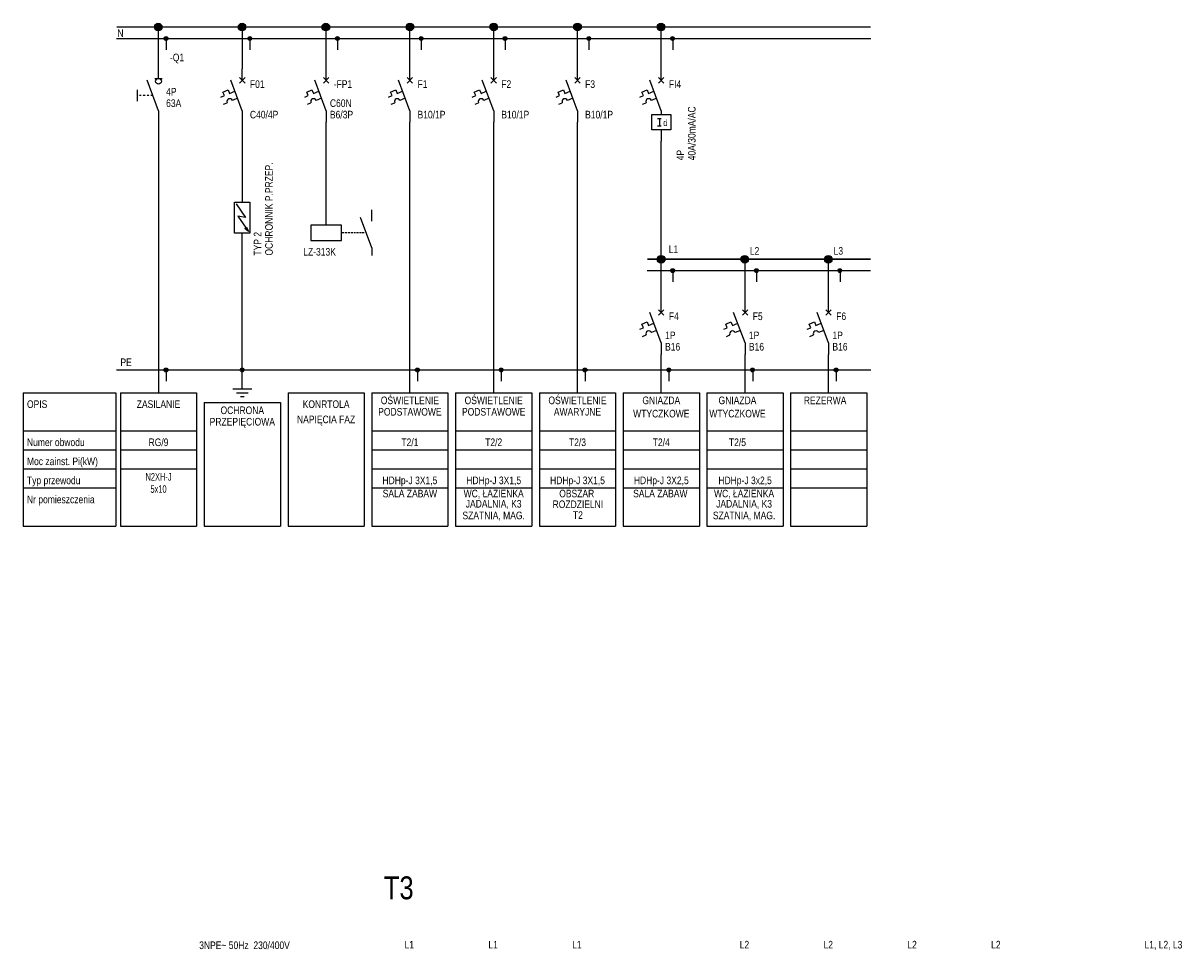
# Model space of a CAD drawing. Header units: millimetres. Extents: x 2260 to 32334, y -33324 to 11762.
# Tile 22 of 79: x 2339 to 5378, y -19026 to -16592. Entities that reach past the tile are written whole.
import ezdxf
from ezdxf.enums import TextEntityAlignment as Align

# ---------------------------------------------------------------- set-up
doc = ezdxf.new("R2010")
doc.units = ezdxf.units.MM
doc.linetypes.add('DASHDOT', pattern=[1, 0.5, -0.25, 0, -0.25])
doc.linetypes.add('DASHED', pattern=[0.75, 0.5, -0.25])
for name, color, linetype in [('BUSBAR', 10, 'Continuous'), ('CABLE', 35, 'Continuous'), ('HTEXT', 35, 'Continuous'), ('TEXT', 7, 'Continuous'), ('TEXT_01', 20, 'Continuous'), ('WIRE_CTRL', 10, 'DASHDOT')]:
    doc.layers.add(name, color=color, linetype=linetype)
doc.styles.get("Standard").update_dxf_attribs({"font": 'arial.ttf'})

# ---------------------------------------------------------------- blocks, each defined once
blk = doc.blocks.new('EL041')
for points in [[(0, -5), (0, 0)], [(-2.5, -5), (2.5, -5)], [(-1.5, -6), (1.5, -6)], [(-0.5, -7), (0.5, -7)]]:
    blk.add_lwpolyline(points)
blk = doc.blocks.new('EL047')
at = {"const_width": 1}
blk.add_lwpolyline([(-0.5, 0, 1), (0.5, 0, 1)], format="xyb", close=True, dxfattribs=at)
blk.add_circle((0, 0), 1)
blk = doc.blocks.new('EL081')
for points in [[(-5, 2.5), (5, 2.5), (5, -2.5), (-5, -2.5)], [(3.48, 0.86), (3.12, 1.34), (4.5, 2)]]:
    blk.add_lwpolyline(points, close=True)
blk.add_lwpolyline([(-4.5, -2), (0, 1), (-0.5, -1.5), (4.5, 2)])
blk.add_solid([(3.12, 1.34), (3.48, 0.86), (4.5, 2)])
blk = doc.blocks.new('E_007')
blk.add_line((-4, -1.5), (-4, 1.5))
at = {"layer": 'WIRE_CTRL'}
blk.add_line((0, 0), (-4, 0), dxfattribs=at)
blk = doc.blocks.new('E_004')
for p, q in [((0, -3), (0, 0)), ((0, -11), (-3, -3)), ((-0.71, -2.29), (0.71, -3.71)), ((-0.71, -3.71), (0.71, -2.29)), ((-5.09, -6.09), (-3.71, -5.5)), ((-3.71, -5.5), (-3.32, -6.42)), ((-3.32, -6.42), (-1.94, -5.83)), ((-5.62, -7.41), (-4.7, -7.01)), ((-4.7, -7.01), (-5.09, -6.09)), ((-4.91, -9.28), (-3.99, -8.89)), ((-1.24, -7.71), (-2.61, -8.3)), ((0, -11), (0, -14))]:
    blk.add_line(p, q)
blk.add_arc((-3.3, -8.59), 0.75, 23.1986, 203.1986)
at = {"layer": 'HTEXT', "width": 0.8}
blk.add_attdef('TAG', (2, -5), '', height=2, dxfattribs=at)
at = {"layer": 'TEXT', "width": 0.8}
for tag, p, height in [('TERMINAL1', (1.25, -2), 1.75), ('TYPE1', (2, -8), 2), ('TYPE2', (2, -11), 2), ('TERMINAL2', (1.25, -14), 1.75)]:
    blk.add_attdef(tag, p, '', height=height, dxfattribs=at)
blk = doc.blocks.new('dls')
blk.add_lwpolyline([(8, 4), (0, 4), (0, 0), (8, 0)], close=True)
at = {"layer": 'TEXT'}
blk.add_attdef('VOLTAGE', (9, 1), '', height=2, dxfattribs=at)
blk = doc.blocks.new('STYK')
for p, q in [((0, 2), (-3, 10)), ((0, 9), (0, 12)), ((0, 2), (0, 0))]:
    blk.add_line(p, q)
at = {"layer": 'HTEXT', "width": 0.8}
blk.add_attdef('TAG', text='', height=2, dxfattribs=at).set_placement((-1.5, 2), align=Align.RIGHT)
at = {"layer": 'TEXT', "width": 0.8}
for tag, p, height in [('TERMINAL1', (1, 10), 1.75), ('TYPE1', (2, 6), 2), ('TYPE2', (2, 3), 2), ('TERMINAL2', (1, 0), 1.75)]:
    blk.add_attdef(tag, p, '', height=height, dxfattribs=at)
blk = doc.blocks.new('E_081')
for p, q in [((0, -3), (0, 0)), ((0, -11), (-3, -3)), ((-0.71, -2.29), (0.71, -3.71)), ((-0.71, -3.71), (0.71, -2.29)), ((-5.09, -6.09), (-3.71, -5.5)), ((-3.71, -5.5), (-3.32, -6.42)), ((-3.32, -6.42), (-1.94, -5.83)), ((-5.62, -7.41), (-4.7, -7.01)), ((-4.7, -7.01), (-5.09, -6.09)), ((-4.91, -9.28), (-3.99, -8.89)), ((-1.24, -7.71), (-2.61, -8.3)), ((0, -11), (0, -12)), ((0, -16), (0, -19))]:
    blk.add_line(p, q)
blk.add_lwpolyline([(-2.5, -12), (2.5, -12), (2.5, -16), (-2.5, -16)], close=True)
blk.add_arc((-3.3, -8.59), 0.75, 23.1986, 203.1986)
at = {"layer": 'TEXT'}
for p, q in [((-1, -13), (0, -13)), ((0, -15), (-1, -15)), ((-0.5, -13), (-0.5, -15))]:
    blk.add_line(p, q, dxfattribs=at)
at = {"layer": 'HTEXT', "width": 0.8}
blk.add_attdef('TAG', (2, -5), '', height=2, dxfattribs=at)
at = {"layer": 'TEXT', "width": 0.8}
blk.add_text('d', height=1.75, dxfattribs=at).set_placement((0.5, -15))
for tag, p, height in [('TERMINAL1', (1.25, -2), 1.75), ('TYPE1', (2, -8), 2), ('TYPE2', (2, -11), 2), ('TERMINAL2', (1.25, -19), 1.75)]:
    blk.add_attdef(tag, p, '', height=height, dxfattribs=at)
blk = doc.blocks.new('E_005')
for p, q in [((0, -3.5), (0, -1)), ((0, -12), (-3, -4)), ((-1, -3.5), (1, -3.5)), ((0, -12), (0, -15))]:
    blk.add_line(p, q)
blk.add_circle((0, -4.25), 0.75)
at = {"layer": 'HTEXT', "width": 0.8}
blk.add_attdef('TAG', (2, -6.25), '', height=2, dxfattribs=at)
at = {"layer": 'TEXT', "width": 0.8}
for tag, p, height in [('TERMINAL1', (1, -3), 1.75), ('TYPE1', (2, -9.25), 2), ('TYPE2', (2, -12.25), 2), ('TERMINAL2', (1, -15), 1.75)]:
    blk.add_attdef(tag, p, '', height=height, dxfattribs=at)

msp = doc.modelspace()

# ---------------------------------------------------------------- linework, layer by layer
at = {"layer": 'BUSBAR', "const_width": 4}
for points in [[(2583.896, -16601.515), (2803.896, -16601.515)], [(2803.896, -16601.515), (3023.896, -16601.515)], [(3023.896, -16601.515), (3243.896, -16601.515)], [(3243.896, -16601.515), (3463.896, -16601.515)], [(3463.896, -16601.515), (3683.896, -16601.515)], [(3683.896, -16601.515), (3903.896, -16601.515)], [(3903.896, -16601.515), (4123.896, -16601.515)], [(4123.896, -16601.515), (4343.896, -16601.515)], [(4343.896, -16601.515), (4563.896, -16601.515)], [(3977.143, -17210.782), (4124.613, -17210.782)], [(4123.896, -17210.782), (4343.896, -17210.782)], [(4343.179, -17210.782), (4563.179, -17210.782)]]:
    msp.add_lwpolyline(points, dxfattribs=at)
at = {"layer": 'CABLE'}
for p, q in [((2693.896, -16711.515), (2693.896, -16601.515)), ((2913.896, -16601.515), (2913.896, -16711.515)), ((3133.896, -16711.515), (3133.896, -16601.515)), ((3353.911, -16711.515), (3353.911, -16601.515)), ((3573.911, -16711.515), (3573.911, -16601.515)), ((3793.911, -16711.515), (3793.911, -16601.515)), ((4013.896, -16711.515), (4013.896, -16601.515)), ((2583.896, -16631.515), (2803.896, -16631.515)), ((2713.896, -16631.515), (2713.896, -16661.515)), ((2803.896, -16631.515), (3023.896, -16631.515)), ((2933.896, -16631.515), (2933.896, -16661.515)), ((3023.896, -16631.515), (3243.896, -16631.515)), ((3163.896, -16631.515), (3163.896, -16661.515)), ((3243.896, -16631.515), (3285.115, -16631.515)), ((3243.896, -16631.515), (3463.896, -16631.515)), ((3383.904, -16631.515), (3383.904, -16661.515)), ((3463.896, -16631.515), (3683.896, -16631.515)), ((3603.904, -16631.515), (3603.904, -16661.515)), ((3683.896, -16631.515), (3725.115, -16631.515)), ((3683.896, -16631.515), (3903.896, -16631.515)), ((3823.903, -16631.515), (3823.903, -16661.515)), ((3903.896, -16631.515), (4123.896, -16631.515)), ((4043.896, -16631.515), (4043.896, -16661.515)), ((4123.896, -16631.515), (4343.896, -16631.515)), ((4343.896, -16631.515), (4563.896, -16631.515)), ((2693.896, -16851.515), (2693.896, -17561.515)), ((2913.896, -16851.515), (2913.896, -17061.515)), ((3133.896, -17121.515), (3133.896, -16851.515)), ((3353.911, -17561.515), (3353.911, -16851.515)), ((3573.911, -17561.515), (3573.911, -16851.515)), ((3793.911, -17561.515), (3793.911, -16851.515)), ((4013.896, -17111.515), (4013.896, -16901.515)), ((4013.896, -17211.515), (4013.896, -17111.515)), ((2913.896, -17501.515), (2913.896, -17141.515)), ((4013.896, -17321.515), (4013.896, -17211.515)), ((4233.896, -17320.782), (4233.896, -17210.782)), ((4453.179, -17320.782), (4453.179, -17210.782)), ((3977.143, -17240.782), (4124.613, -17240.782)), ((4043.896, -17240.782), (4043.896, -17270.782)), ((4044.613, -17240.782), (4044.613, -17270.782)), ((4123.896, -17240.782), (4343.896, -17240.782)), ((4263.896, -17240.782), (4263.896, -17270.782)), ((4343.179, -17240.782), (4563.179, -17240.782)), ((4483.179, -17240.782), (4483.179, -17270.782)), ((4013.896, -17561.515), (4013.896, -17461.515)), ((4233.896, -17561.515), (4233.896, -17461.515)), ((4453.179, -17561.515), (4453.179, -17461.515)), ((2583.896, -17501.515), (2803.896, -17501.515)), ((2713.896, -17501.515), (2713.896, -17531.515)), ((2803.896, -17501.515), (3023.896, -17501.515)), ((3023.896, -17501.515), (3243.896, -17501.515)), ((3243.896, -17501.515), (3285.115, -17501.515)), ((3285.115, -17501.515), (3505.115, -17501.515)), ((3373.896, -17501.515), (3373.896, -17531.515)), ((3463.896, -17501.515), (3683.896, -17501.515)), ((3505.115, -17501.515), (3546.335, -17501.515)), ((3593.896, -17501.515), (3593.896, -17531.515)), ((3683.896, -17501.515), (3725.115, -17501.515)), ((3725.115, -17501.515), (3945.115, -17501.515)), ((3813.896, -17501.515), (3813.896, -17531.515)), ((3903.889, -17501.515), (4123.889, -17501.515)), ((4033.889, -17501.515), (4033.889, -17531.515)), ((4033.896, -17501.515), (4033.896, -17531.515)), ((4123.896, -17501.515), (4343.896, -17501.515)), ((4253.896, -17501.515), (4253.896, -17531.515)), ((4343.896, -17501.515), (4563.896, -17501.515)), ((4473.179, -17501.515), (4473.179, -17531.515)), ((2338.519, -17561.515), (2581.903, -17561.515)), ((2338.519, -17561.515), (2338.519, -17911.515)), ((2581.903, -17561.515), (2581.903, -17911.515)), ((2593.896, -17561.515), (2593.896, -17911.515)), ((2593.896, -17561.515), (2793.896, -17561.515)), ((2793.896, -17561.515), (2793.896, -17911.515)), ((3033.896, -17561.515), (3033.896, -17911.515)), ((3033.896, -17561.515), (3233.896, -17561.515)), ((3233.896, -17561.515), (3233.896, -17911.515)), ((3253.904, -17561.515), (3453.904, -17561.515)), ((3253.904, -17561.515), (3253.904, -17911.515)), ((3453.904, -17561.515), (3453.904, -17911.515)), ((3473.904, -17561.515), (3673.904, -17561.515)), ((3473.904, -17561.515), (3473.904, -17911.515)), ((3673.904, -17561.515), (3673.904, -17911.515)), ((3693.903, -17561.515), (3893.903, -17561.515)), ((3693.903, -17561.515), (3693.903, -17911.515)), ((3893.903, -17561.515), (3893.903, -17911.515)), ((3913.896, -17561.515), (4113.896, -17561.515)), ((3913.896, -17561.515), (3913.896, -17911.515)), ((4113.896, -17561.515), (4113.896, -17911.515)), ((4133.896, -17561.515), (4333.896, -17561.515)), ((4133.896, -17561.515), (4333.896, -17561.515)), ((4133.896, -17561.515), (4133.896, -17911.515)), ((4333.896, -17561.515), (4333.896, -17911.515)), ((4353.179, -17561.515), (4553.179, -17561.515)), ((4353.179, -17561.515), (4553.179, -17561.515)), ((4353.179, -17561.515), (4353.179, -17911.515)), ((4553.179, -17561.515), (4553.179, -17911.515)), ((2813.896, -17587.555), (2813.896, -17911.515)), ((2813.896, -17587.555), (3013.896, -17587.555)), ((3013.896, -17587.555), (3013.896, -17911.515)), ((2338.519, -17661.515), (2581.903, -17661.515)), ((2593.896, -17661.515), (2793.896, -17661.515)), ((3253.904, -17661.515), (3453.904, -17661.515)), ((3473.904, -17661.515), (3673.904, -17661.515)), ((3693.903, -17661.515), (3893.903, -17661.515)), ((3913.896, -17661.515), (4113.896, -17661.515)), ((4133.896, -17661.515), (4333.896, -17661.515)), ((4353.179, -17661.515), (4553.179, -17661.515)), ((2338.519, -17711.515), (2581.903, -17711.515)), ((2593.896, -17711.515), (2793.896, -17711.515)), ((3253.904, -17711.515), (3453.904, -17711.515)), ((3473.904, -17711.515), (3673.904, -17711.515)), ((3693.903, -17711.515), (3893.903, -17711.515)), ((3913.896, -17711.515), (4113.896, -17711.515)), ((4133.896, -17711.515), (4333.896, -17711.515)), ((4353.179, -17711.515), (4553.179, -17711.515)), ((2338.519, -17761.515), (2581.903, -17761.515)), ((2593.896, -17761.515), (2793.896, -17761.515)), ((3253.904, -17761.515), (3453.904, -17761.515)), ((3473.904, -17761.515), (3673.904, -17761.515)), ((3693.903, -17761.515), (3893.903, -17761.515)), ((3913.896, -17761.515), (4113.896, -17761.515)), ((4133.896, -17761.515), (4333.896, -17761.515)), ((4353.179, -17761.515), (4553.179, -17761.515)), ((2338.519, -17811.515), (2581.903, -17811.515)), ((3253.904, -17811.515), (3453.904, -17811.515)), ((3473.904, -17811.515), (3673.904, -17811.515)), ((3693.903, -17811.515), (3893.903, -17811.515)), ((3913.896, -17811.515), (4113.896, -17811.515)), ((4133.896, -17811.515), (4333.896, -17811.515)), ((4353.179, -17811.515), (4553.179, -17811.515)), ((2338.519, -17911.515), (2581.903, -17911.515)), ((2593.896, -17911.515), (2793.896, -17911.515)), ((2813.896, -17911.515), (3013.896, -17911.515)), ((3033.896, -17911.515), (3233.896, -17911.515)), ((3253.904, -17911.515), (3453.904, -17911.515)), ((3473.904, -17911.515), (3673.904, -17911.515)), ((3693.903, -17911.515), (3893.903, -17911.515)), ((3913.896, -17911.515), (4113.896, -17911.515)), ((4133.896, -17911.515), (4333.896, -17911.515)), ((4353.179, -17911.515), (4553.179, -17911.515))]:
    msp.add_line(p, q, dxfattribs=at)
at = {"layer": 'CABLE', "linetype": 'DASHED', "ltscale": 10}
msp.add_line((3233.896, -17141.515), (3173.896, -17141.515), dxfattribs=at)

# ---------------------------------------------------------------- block references
at = {"layer": 'CABLE'}
for name, p, xscale, yscale, zscale in [('EL047', (2693.179, -16601.749), 10, 10, 10), ('EL047', (2913.179, -16601.749), 10, 10, 10), ('EL047', (3133.179, -16601.749), 10, 10, 10), ('EL047', (3353.911, -16601.515), 10, 10, 10), ('EL047', (3573.911, -16601.515), 10, 10, 10), ('EL047', (3793.911, -16601.515), 10, 10, 10), ('EL047', (4013.179, -16601.749), 10, 10, 10), ('EL047', (2713.538, -16631.632), 5, 5, 5), ('EL047', (2933.538, -16631.632), 5, 5, 5), ('EL047', (3163.538, -16631.632), 5, 5, 5), ('EL047', (3383.545, -16631.632), 5, 5, 5), ('EL047', (3603.545, -16631.632), 5, 5, 5), ('EL047', (3823.545, -16631.632), 5, 5, 5), ('EL047', (4043.538, -16631.632), 5, 5, 5), ('E_007', (2678.896, -16781.515), 10, 10, 10), ('STYK', (3253.896, -17201.515), 10, 10, 10), ('EL047', (4013.179, -17211.015), 10, 10, 10), ('EL047', (4013.896, -17211.015), 10, 10, 10), ('EL047', (4233.179, -17211.015), 10, 10, 10), ('EL047', (4452.462, -17211.015), 10, 10, 10), ('EL047', (4043.538, -17240.899), 5, 5, 5), ('EL047', (4044.255, -17240.899), 5, 5, 5), ('EL047', (4263.538, -17240.899), 5, 5, 5), ('EL047', (4482.821, -17240.899), 5, 5, 5), ('EL047', (2713.538, -17501.632), 5, 5, 5), ('EL041', (2913.896, -17501.515), 10, 10, 10), ('EL047', (2913.538, -17501.632), 5, 5, 5), ('EL047', (3373.538, -17501.632), 5, 5, 5), ('EL047', (3593.538, -17501.632), 5, 5, 5), ('EL047', (3813.538, -17501.632), 5, 5, 5), ('EL047', (4033.53, -17501.632), 5, 5, 5), ('EL047', (4033.538, -17501.632), 5, 5, 5), ('EL047', (4253.538, -17501.632), 5, 5, 5), ('EL047', (4472.821, -17501.632), 5, 5, 5)]:
    msp.add_blockref(name, p, dxfattribs=dict(at, xscale=xscale, yscale=yscale, zscale=zscale))
ref = msp.add_blockref('E_005', (2693.896, -16701.515), dxfattribs=dict(at, xscale=10, yscale=10, zscale=10))
ref.add_attrib('TAG', '-Q1', (2723.896, -16691.515), dxfattribs={"layer": 'HTEXT', "height": 20, "width": 0.8})
ref.add_attrib('TYPE1', '4P', (2713.896, -16781.515), dxfattribs={"layer": 'TEXT_01', "height": 20, "width": 0.8})
ref.add_attrib('TYPE2', '63A', (2713.896, -16811.515), dxfattribs={"layer": 'TEXT', "height": 20, "width": 0.8})
ref = msp.add_blockref('E_004', (2913.896, -16711.515), dxfattribs=dict(at, xscale=10, yscale=10, zscale=10))
ref.add_attrib('TAG', 'F01', (2933.896, -16761.515), dxfattribs={"layer": 'HTEXT', "height": 20, "width": 0.8})
ref.add_attrib('TYPE2', 'C40/4P', (2933.896, -16841.515), dxfattribs={"layer": 'TEXT', "height": 20, "width": 0.8})
ref = msp.add_blockref('E_004', (3133.896, -16711.515), dxfattribs=dict(at, xscale=10, yscale=10, zscale=10))
ref.add_attrib('TAG', '-FP1', (3153.896, -16761.515), dxfattribs={"layer": 'HTEXT', "height": 20, "width": 0.8})
ref.add_attrib('TYPE1', 'C60N', (3143.896, -16811.515), dxfattribs={"layer": 'TEXT', "height": 20, "width": 0.8})
ref.add_attrib('TYPE2', 'B6/3P', (3143.896, -16841.515), dxfattribs={"layer": 'TEXT', "height": 20, "width": 0.8})
ref = msp.add_blockref('E_004', (3353.911, -16711.515), dxfattribs=dict(at, xscale=10, yscale=10, zscale=10))
ref.add_attrib('TAG', 'F1', (3373.911, -16761.515), dxfattribs={"layer": 'HTEXT', "height": 20, "width": 0.8})
ref.add_attrib('TYPE2', 'B10/1P', (3373.91, -16841.515), dxfattribs={"layer": 'TEXT', "height": 20, "width": 0.8})
ref = msp.add_blockref('E_004', (3573.911, -16711.515), dxfattribs=dict(at, xscale=10, yscale=10, zscale=10))
ref.add_attrib('TAG', 'F2', (3593.911, -16761.515), dxfattribs={"layer": 'HTEXT', "height": 20, "width": 0.8})
ref.add_attrib('TYPE2', 'B10/1P', (3593.91, -16841.515), dxfattribs={"layer": 'TEXT', "height": 20, "width": 0.8})
ref = msp.add_blockref('E_004', (3793.911, -16711.515), dxfattribs=dict(at, xscale=10, yscale=10, zscale=10))
ref.add_attrib('TAG', 'F3', (3813.911, -16761.515), dxfattribs={"layer": 'HTEXT', "height": 20, "width": 0.8})
ref.add_attrib('TYPE2', 'B10/1P', (3813.91, -16841.515), dxfattribs={"layer": 'TEXT', "height": 20, "width": 0.8})
ref = msp.add_blockref('E_081', (4013.896, -16711.515), dxfattribs=dict(at, xscale=10, yscale=10, zscale=10))
ref.add_attrib('TAG', 'FI4', (4033.896, -16761.515), dxfattribs={"layer": 'HTEXT', "height": 20, "width": 0.8})
ref.add_attrib('TYPE1', '4P', (4073.903, -16951.515), dxfattribs={"layer": 'TEXT_01', "height": 20, "rotation": 90, "width": 0.8})
ref.add_attrib('TYPE2', '40A/30mA/AC', (4103.903, -16951.515), dxfattribs={"layer": 'TEXT', "height": 20, "rotation": 90, "width": 0.8})
at = {"layer": 'CABLE', "xscale": 8.076885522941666, "yscale": 8.076885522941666, "zscale": 8.076885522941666, "rotation": 269.9999999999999}
msp.add_blockref('EL081', (2913.896, -17101.9), dxfattribs=at)
at = {"layer": 'CABLE'}
ref = msp.add_blockref('dls', (3093.896, -17161.515), dxfattribs=dict(at, xscale=10, yscale=10, zscale=10))
ref.add_attrib('VOLTAGE', 'LZ-313K', (3073.895, -17201.515), dxfattribs={"layer": 'TEXT', "height": 20, "width": 0.8})
ref = msp.add_blockref('E_004', (4013.896, -17320.782), dxfattribs=dict(at, xscale=10, yscale=10, zscale=10))
ref.add_attrib('TAG', 'F4', (4033.896, -17370.782), dxfattribs={"layer": 'HTEXT', "height": 20, "width": 0.8})
ref.add_attrib('TYPE1', '1P', (4023.896, -17420.782), dxfattribs={"layer": 'TEXT_01', "height": 20, "width": 0.8})
ref.add_attrib('TYPE2', 'B16', (4023.896, -17450.782), dxfattribs={"layer": 'TEXT', "height": 20, "width": 0.8})
ref = msp.add_blockref('E_004', (4233.896, -17320.782), dxfattribs=dict(at, xscale=10, yscale=10, zscale=10))
ref.add_attrib('TAG', 'F5', (4253.896, -17370.782), dxfattribs={"layer": 'HTEXT', "height": 20, "width": 0.8})
ref.add_attrib('TYPE1', '1P', (4243.896, -17420.782), dxfattribs={"layer": 'TEXT_01', "height": 20, "width": 0.8})
ref.add_attrib('TYPE2', 'B16', (4243.896, -17450.782), dxfattribs={"layer": 'TEXT', "height": 20, "width": 0.8})
ref = msp.add_blockref('E_004', (4453.179, -17320.782), dxfattribs=dict(at, xscale=10, yscale=10, zscale=10))
ref.add_attrib('TAG', 'F6', (4473.179, -17370.782), dxfattribs={"layer": 'HTEXT', "height": 20, "width": 0.8})
ref.add_attrib('TYPE1', '1P', (4463.179, -17420.782), dxfattribs={"layer": 'TEXT_01', "height": 20, "width": 0.8})
ref.add_attrib('TYPE2', 'B16', (4463.179, -17450.782), dxfattribs={"layer": 'TEXT', "height": 20, "width": 0.8})

# ---------------------------------------------------------------- texts
at = {"layer": 'TEXT', "ltscale": 10, "width": 0.8}
for s, p in [('N', (2586.005, -16627.649)), ('PE', (2593.896, -17491.515)), ('OPIS ', (2348.519, -17601.515)), ('Numer obwodu ', (2348.519, -17701.515)), ('Moc zainst. Pi(kW)', (2348.519, -17751.515)), ('Typ przewodu ', (2348.519, -17801.515)), ('Nr pomieszczenia ', (2348.519, -17851.515))]:
    msp.add_text(s, height=20, dxfattribs=at).set_placement(p)
at = {"layer": 'TEXT', "width": 0.8}
for s, p in [('OCHRONNIK P.PRZEP.', (2993.896, -17201.515)), ('TYP 2', (2963.896, -17201.515))]:
    msp.add_text(s, height=20, rotation=90, dxfattribs=at).set_placement(p)
for s, p in [('L1', (4045.91, -17194.912)), ('L2', (4258.744, -17199.211)), ('L3', (4478.744, -17199.211)), ('L1', (3352.292, -19020.101)), ('L1', (3572.292, -19020.101)), ('L1', (3792.292, -19020.101)), ('L2', (4232.276, -19020.102)), ('L2', (4452.276, -19020.102)), ('L2', (4672.276, -19020.102)), ('L2', (4892.276, -19020.102)), ('L1, L2, L3', (5332.277, -19020.101))]:
    msp.add_text(s, height=20, dxfattribs=at).set_placement(p, align=Align.CENTER)
at = {"layer": 'TEXT', "ltscale": 10}
for s, width, p in [('OŚWIETLENIE', 0.8, (3353.904, -17591.515)), ('OŚWIETLENIE', 0.8, (3573.903, -17591.515)), ('OŚWIETLENIE', 0.8, (3793.903, -17591.515)), ('ZASILANIE', 0.8, (2693.896, -17601.515)), ('OCHRONA', 0.8, (2913.896, -17617.555)), ('KONRTOLA', 0.8, (3133.896, -17601.515)), ('GNIAZDA', 0.8, (4013.896, -17591.515)), ('GNIAZDA', 0.8, (4213.896, -17591.515)), ('REZERWA', 0.8, (4443.998, -17591.515)), ('PRZEPIĘCIOWA', 0.8, (2913.896, -17647.555)), ('NAPIĘCIA FAZ', 0.8, (3133.896, -17641.515)), ('PODSTAWOWE', 0.8, (3353.904, -17621.515)), ('PODSTAWOWE', 0.8, (3573.903, -17621.515)), ('AWARYJNE', 0.8, (3793.903, -17621.515)), ('WTYCZKOWE', 0.8, (4013.896, -17626.285)), ('WTYCZKOWE', 0.8, (4213.896, -17626.285)), ('RG/9', 0.8, (2693.896, -17701.515)), ('T2/1', 0.8, (3353.911, -17701.515)), ('T2/2', 0.8, (3573.911, -17701.515)), ('T2/3', 0.8, (3793.911, -17701.515)), ('T2/4', 0.8, (4013.903, -17701.515)), ('T2/5', 0.8, (4213.903, -17701.515)), ('N2XH-J', 0.7, (2693.896, -17792.276)), ('5x10', 0.7, (2693.896, -17824.193)), ('HDHp-J 3X1,5', 0.8, (3353.904, -17801.515)), ('HDHp-J 3X1,5', 0.8, (3573.903, -17801.515)), ('HDHp-J 3X1,5', 0.8, (3793.903, -17801.515)), ('HDHp-J 3X2,5', 0.8, (4013.896, -17801.515)), ('HDHp-J 3x2,5', 0.8, (4233.896, -17801.515)), ('SALA ZABAW', 0.8, (3353.904, -17836.038)), ('WC, ŁAZIENKA', 0.8, (3573.826, -17836.038)), ('OBSZAR ', 0.8, (3795.028, -17836.038)), ('SALA ZABAW', 0.8, (4011.342, -17836.038)), ('WC, ŁAZIENKA', 0.8, (4231.264, -17836.038)), ('JADALNIA, K3', 0.8, (3573.826, -17862.889)), ('ROZDZIELNI', 0.8, (3795.028, -17864.168)), ('JADALNIA, K3', 0.8, (4231.264, -17862.889)), ('SZATNIA, MAG.', 0.8, (3573.826, -17893.576)), ('T2', 0.8, (3795.028, -17892.691)), ('SZATNIA, MAG.', 0.8, (4231.264, -17893.576))]:
    msp.add_text(s, height=20, dxfattribs=dict(at, width=width)).set_placement(p, align=Align.CENTER)
at = {"layer": 'TEXT', "width": 0.8}
for s, height, p in [('T3', 60, (3363.719, -18908.901)), ('3NPE~ 50Hz  230/400V', 20, (3038.669, -19027.644))]:
    msp.add_text(s, height=height, dxfattribs=at).set_placement(p, align=Align.BOTTOM_RIGHT)

doc.saveas('drawing.dxf')
